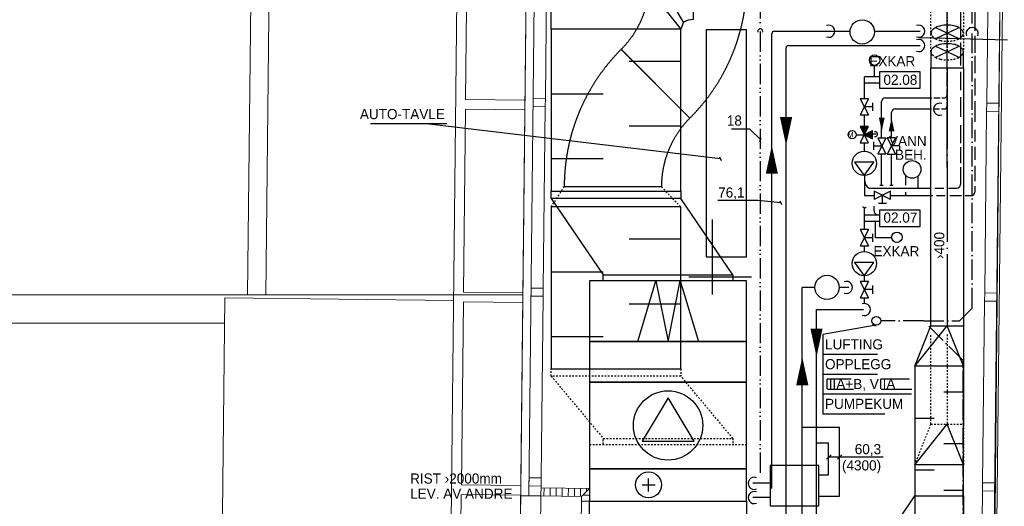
# Model space of a CAD drawing. Header units: millimetres. Extents: x 0 to 83727, y -867 to 61719.
# Tile 25 of 29: x 43952 to 56107, y 39876 to 45888. Entities that reach past the tile are written whole.
import ezdxf
from ezdxf.enums import TextEntityAlignment as Align

# ---------------------------------------------------------------- set-up
doc = ezdxf.new("R2010")
doc.units = ezdxf.units.MM
doc.header["$LTSCALE"] = 50
doc.header["$MEASUREMENT"] = 0
doc.header["$PDMODE"] = 1
for name, pattern in [('2V-CENT', [23, 20, -1.5, 0, -1.5]), ('V-GOMD', [0.8, 0.4, -0.4]), ('V-KU', [2, 1, 1]), ('V-SPV', [7, 5, -1, 0, -1]), ('V-V', [2, 1, 1]), ('V-VV', [8, 5, -1, 0, -1, 0, -1])]:
    doc.linetypes.add(name, pattern=pattern)
doc.layers.get('0').update_dxf_attribs({"linetype": 'CONTINUOUS'})
for name, color, linetype in [('20606A200D001$0$A12-HEL1', 1, 'CONTINUOUS'), ('20606A200D001$0$A23-HEL1', 1, 'CONTINUOUS'), ('20606A200D001$0$A23-HEL2', 1, 'CONTINUOUS'), ('20606A200D001$0$A23-HEL3', 1, 'CONTINUOUS'), ('20606A200D001$0$A23-HEL4', 1, 'CONTINUOUS'), ('20606A200D001$0$A24-HEL2', 1, 'CONTINUOUS'), ('20606A200D001$0$A24-SKR1', 1, 'CONTINUOUS'), ('20606A200D001$0$A26-HEL1', 1, 'CONTINUOUS'), ('20606A200D001$0$A26-HEL2', 1, 'CONTINUOUS'), ('20606A200D001$0$omriss', 1, 'CONTINUOUS'), ('V003', 7, 'CONTINUOUS'), ('V050', 1, 'CONTINUOUS'), ('V051', 1, 'CONTINUOUS'), ('V060-', 3, 'CONTINUOUS'), ('V061-', 1, 'CONTINUOUS'), ('V080-', 3, 'CONTINUOUS'), ('V081-', 1, 'CONTINUOUS'), ('V090-', 2, 'CONTINUOUS'), ('V091-', 1, 'CONTINUOUS'), ('V100-', 6, 'CONTINUOUS'), ('V101-', 1, 'CONTINUOUS'), ('V110-', 6, 'CONTINUOUS'), ('V111-', 1, 'CONTINUOUS')]:
    doc.layers.add(name, color=color, linetype=linetype)
doc.styles.add('FISO', font='fiso')
doc.styles.add('ISO', font='ISO')

# ---------------------------------------------------------------- blocks, each defined once
blk = doc.blocks.new('V400', base_point=(16229, 22597))
for p, q in [((16229, 22598), (16229, 22597)), ((16230, 22598), (16229, 22598)), ((16230, 22597), (16230, 22598)), ((16229, 22597), (16230, 22597))]:
    blk.add_line(p, q)
blk = doc.blocks.new('V404', base_point=(16232, 22594))
at = {"color": 1}
blk.add_line((16231.8, 22594), (16232.2, 22594), dxfattribs=at)
blk.add_circle((16232, 22594), 0.4, dxfattribs=at)
blk = doc.blocks.new('V405', base_point=(16234, 22594))
at = {"color": 1}
blk.add_line((16234, 22594.2), (16234, 22593.8), dxfattribs=at)
blk.add_blockref('V404', (16234, 22594), dxfattribs=at)
blk = doc.blocks.new('V407', base_point=(16228, 22591))
at = {"color": 1}
for p, q in [((16228.32, 22591), (16227.82, 22591.3)), ((16227.82, 22591.3), (16227.82, 22590.7)), ((16227.82, 22590.7), (16228.32, 22591))]:
    blk.add_line(p, q, dxfattribs=at)
blk.add_circle((16228, 22591), 0.4, dxfattribs=at)
blk = doc.blocks.new('V403', base_point=(16234, 22597))
at = {"color": 1}
for p, q in [((16233.5, 22597.5), (16234.5, 22597.2)), ((16234.5, 22597.2), (16233.5, 22597)), ((16233.5, 22597), (16234.5, 22596.8)), ((16234.5, 22596.8), (16233.5, 22596.5))]:
    blk.add_line(p, q, dxfattribs=at)
blk = doc.blocks.new('LD_P_A')
for p, q in [((1, 1), (0, 1)), ((0, 1), (0, 0)), ((1, 0), (1, 1)), ((0, 0), (1, 0))]:
    blk.add_line(p, q)
at = {"color": 1}
for p, q in [((0.2, 1), (0.2, 0.6)), ((0.6, 1), (0.6, 0.6)), ((0.4, 0), (0.4, 0.4)), ((0.8, 0), (0.8, 0.4))]:
    blk.add_line(p, q, dxfattribs=at)
blk = doc.blocks.new('KHDIMF_800X600X300')
at = {"color": 0, "linetype": 'ByBlock'}
for p, q in [((-150, -400), (-150, 400)), ((-150, 400), (150, 200)), ((150, 200), (150, -400)), ((150, -400), (-150, -400))]:
    blk.add_line(p, q, dxfattribs=at)
blk = doc.blocks.new('2HDIMF_800X600X300')
for p in [(-150, 0), (150, -100)]:
    blk.add_point(p)
at = {"color": 0, "linetype": 'ByBlock'}
blk.add_blockref('KHDIMF_800X600X300', (0, 0), dxfattribs=at)
at = {"style": 'FISO', "flags": 3}
blk.add_attdef('0', (0, 0), '', height=1, dxfattribs=at)
blk = doc.blocks.new('KRHDIMF_600X400X500')
at = {"color": 0, "linetype": 'ByBlock'}
for p, q in [((-250, -300), (-250, 300)), ((-250, 300), (250, 100)), ((250, 100), (250, -300)), ((250, -300), (-250, -300))]:
    blk.add_line(p, q, dxfattribs=at)
at = {"color": 1, "linetype": 'Continuous'}
for p in [(-250, 300), (-250, -300)]:
    blk.add_line(p, (250, -100), dxfattribs=at)
blk = doc.blocks.new('2RHDIMF_600X400X500')
for p in [(-250, 0), (250, -100)]:
    blk.add_point(p)
at = {"color": 0, "linetype": 'ByBlock'}
blk.add_blockref('KRHDIMF_600X400X500', (0, 0), dxfattribs=at)
at = {"style": 'FISO', "flags": 3}
blk.add_attdef('0', (0, 0), '', height=1, dxfattribs=at)
blk = doc.blocks.new('KVDIMF_1600X1200X500')
at = {"color": 0, "linetype": 'ByBlock'}
for p, q in [((-250, -800), (-250, 800)), ((-250, 800), (250, 800)), ((250, 800), (250, -400)), ((250, -400), (-250, -800))]:
    blk.add_line(p, q, dxfattribs=at)
blk = doc.blocks.new('2VDIMF_1600X1200X500')
for p in [(250, 200), (-250, 0)]:
    blk.add_point(p)
at = {"color": 0, "linetype": 'ByBlock'}
blk.add_blockref('KVDIMF_1600X1200X500', (0, 0), dxfattribs=at)
at = {"style": 'FISO', "flags": 3}
blk.add_attdef('0', (0, 0), '', height=1, dxfattribs=at)
blk = doc.blocks.new('KBOJ45_P', base_point=(16236.061, 22619.837))
at = {"color": 0, "linetype": 'ByBlock'}
for p, q in [((16236.147, 22620.63), (16236.854, 22619.923)), ((16235.44, 22619.337, 0.686), (16235.44, 22620.337, 0.686))]:
    blk.add_line(p, q, dxfattribs=at)
for radius in [1, 2]:
    blk.add_arc((16235.44, 22621.337, 0.686), radius, 270, 315, dxfattribs=at)
blk = doc.blocks.new('2BOJ45_P', base_point=(16236.061, 22619.837))
for p in [(16236.501, 22620.276), (16235.44, 22619.837)]:
    blk.add_point(p)
at = {"color": 0, "linetype": 'ByBlock'}
blk.add_blockref('KBOJ45_P', (16236.061, 22619.837), dxfattribs=at)
at = {"style": 'ISO', "flags": 3}
blk.add_attdef('0', (16236.061, 22619.837), '', height=1, dxfattribs=at)
blk = doc.blocks.new('CBOJ30_P', base_point=(16231.268, 22619))
at = {"color": 0, "linetype": 'ByBlock'}
blk.add_arc((16231, 22620), 1, 270, 300, dxfattribs=at)
blk = doc.blocks.new('KBOJ30_P', base_point=(16231.268, 22619))
at = {"color": 0, "linetype": 'ByBlock'}
for p, q in [((16231, 22619.5), (16231, 22618.5)), ((16231.25, 22619.567), (16231.75, 22618.701))]:
    blk.add_line(p, q, dxfattribs=at)
for radius in [0.5, 1.5]:
    blk.add_arc((16231, 22620), radius, 270, 300, dxfattribs=at)
blk = doc.blocks.new('3BOJ30_P', base_point=(16231.268, 22619))
for p in [(16231.5, 22619.134), (16231, 22619)]:
    blk.add_point(p)
at = {"color": 0, "linetype": 'ByBlock'}
blk.add_blockref('KBOJ30_P', (16231.268, 22619), dxfattribs=at)
at = {"color": 1, "linetype": '2V-CENT'}
blk.add_blockref('CBOJ30_P', (16231.268, 22619), dxfattribs=at)
at = {"style": 'ISO', "flags": 3}
blk.add_attdef('0', (16231.268, 22619), '', height=1, dxfattribs=at)
blk = doc.blocks.new('CBOJ30_N', base_point=(16234, 22603))
at = {"color": 0, "linetype": 'ByBlock'}
blk.add_line((16233.5, 22603), (16234, 22603), dxfattribs=at)
blk = doc.blocks.new('TLCG30', base_point=(8, 5))
at = {"color": 1, "linetype": 'V-GOMD'}
for p, q in [((7.833, 5.346), (8.167, 4.654)), ((7.833, 4.654), (8.167, 5.346))]:
    blk.add_line(p, q, dxfattribs=at)
blk = doc.blocks.new('VUN')
at = {"color": 0}
blk.add_circle((0, 0), 0.5, dxfattribs=at)
blk = doc.blocks.new('R44')
at = {"color": 0}
for p, q in [((3, 0), (-0.3, 2.4)), ((-0.3, 2.4), (-0.3, -2.4)), ((-0.3, -2.4), (3, 0))]:
    blk.add_line(p, q, dxfattribs=at)
blk.add_circle((0, 0), 3, dxfattribs=at)
for p in [(0, 3), (-3, 0), (3, 0), (0, -3)]:
    blk.add_point(p, dxfattribs=at)
blk = doc.blocks.new('R517')
at = {"color": 0}
for p, q in [((-2, 1), (2, -1)), ((-2, -1), (2, 1)), ((-2, 1), (-2, -1)), ((-1, 2), (1, 2)), ((0, 2), (0, 0)), ((2, -1), (2, 1))]:
    blk.add_line(p, q, dxfattribs=at)
blk = doc.blocks.new('R506')
at = {"color": 0}
for p, q in [((2, -1), (-2, 1)), ((2, 1), (-2, -1)), ((-2, 1), (-2, -1)), ((0, 0), (-1, -2)), ((0, 2), (0, 0)), ((0, 0), (1, -2)), ((1.5, -0.75), (1.5, 0.75)), ((2, -1), (2, 1)), ((-1, -2), (1, -2))]:
    blk.add_line(p, q, dxfattribs=at)
blk.add_circle((0, 3), 1, dxfattribs=at)
blk = doc.blocks.new('20606A200D001')
at = {"layer": '20606A200D001$0$A12-HEL1', "color": 7, "linetype": 'Continuous', "lineweight": 0}
for points in [[(64100, 42554), (45480, 42554)], [(60417, 42204), (29055, 42204)]]:
    blk.add_lwpolyline(points, dxfattribs=at)
at = {"layer": '20606A200D001$0$A23-HEL1', "color": 7, "linetype": 'Continuous', "lineweight": 0}
for points in [[(63298, 47348), (63038, 23430)], [(63417, 47227), (63393, 44967)], [(64126, 44959), (63393, 44967)], [(63391, 44847), (63367, 42587)], [(64125, 44839), (63391, 44847)], [(64101, 42579), (63367, 42587)], [(63365, 42467), (63341, 40207)], [(64099, 42459), (63365, 42467)], [(64075, 40199), (63341, 40207)], [(63339, 40087), (63315, 37827)], [(64073, 40079), (63339, 40087)], [(64301, 38069), (64323, 40069)]]:
    blk.add_lwpolyline(points, dxfattribs=at)
at = {"layer": '20606A200D001$0$A23-HEL2', "color": 7, "linetype": 'Continuous', "lineweight": 0}
for points in [[(64173, 40071), (64252, 47328)], [(69692, 18674), (70002, 47265)]]:
    blk.add_lwpolyline(points, dxfattribs=at)
at = {"layer": '20606A200D001$0$A23-HEL3', "color": 7, "linetype": 'Continuous', "lineweight": 0}
for points in [[(63842, 18674), (64183, 50129)], [(64377, 44981), (64401, 47226)], [(69722, 18674), (70032, 47265)], [(69826, 44922), (69851, 47167)], [(64351, 42636), (64376, 44881)], [(69801, 42577), (69825, 44822)], [(64326, 40292), (64350, 42536)], [(69775, 40232), (69800, 42477)], [(64323, 40069), (64324, 40192)], [(69750, 37887), (69774, 40132)], [(64323, 40069), (64073, 40072)]]:
    blk.add_lwpolyline(points, dxfattribs=at)
at = {"layer": '20606A200D001$0$A23-HEL4', "color": 7, "linetype": 'Continuous', "lineweight": 0}
for points in [[(64226, 44883), (64376, 44881), (64377, 44981), (64227, 44983)], [(69825, 44822), (69975, 44820), (69976, 44920), (69826, 44922)], [(64200, 42538), (64350, 42536), (64351, 42636), (64201, 42638)], [(69800, 42477), (69950, 42475), (69951, 42575), (69801, 42577)], [(64174, 40193), (64324, 40192), (64326, 40292), (64176, 40293)], [(69774, 40132), (69924, 40130), (69925, 40230), (69775, 40232)]]:
    blk.add_lwpolyline(points, close=True, dxfattribs=at)
at = {"layer": '20606A200D001$0$A24-HEL2', "color": 7, "linetype": 'Continuous', "lineweight": 0}
for points in [[(64324, 40169), (64924, 40163)], [(64869, 35070), (64924, 40163)], [(64323, 40069), (64823, 40064)], [(64769, 35071), (64823, 40064)]]:
    blk.add_lwpolyline(points, dxfattribs=at)
at = {"layer": '20606A200D001$0$A24-SKR1', "color": 7, "linetype": 'Continuous', "lineweight": 0}
for points in [[(64360, 40069), (64361, 40169)], [(64435, 40068), (64436, 40168)], [(64510, 40067), (64511, 40167)], [(64585, 40066), (64586, 40166)], [(64660, 40065), (64661, 40165)], [(64735, 40065), (64736, 40165)], [(64810, 40064), (64811, 40164)], [(64823, 40064), (64924, 40163)], [(64885, 40124), (64886, 40163)], [(64914, 40153), (64924, 40153)], [(64822, 40004), (64922, 40003)], [(64839, 40079), (64923, 40078)]]:
    blk.add_lwpolyline(points, dxfattribs=at)
at = {"layer": '20606A200D001$0$A26-HEL1', "color": 7, "linetype": 'Continuous', "lineweight": 0}
for points in [[(60925, 42551), (60975, 47138)], [(60700, 42554), (60748, 46916)]]:
    blk.add_lwpolyline(points, dxfattribs=at)
at = {"layer": '20606A200D001$0$A26-HEL2', "color": 7, "linetype": 'Continuous', "lineweight": 0}
for points in [[(60421, 42516), (60268, 28469)], [(60421, 42516), (63245, 42485)]]:
    blk.add_lwpolyline(points, dxfattribs=at)
at = {"layer": '20606A200D001$0$omriss', "color": 7, "linetype": 'Continuous', "lineweight": 0}
blk.add_lwpolyline([(63868, 21034), (55205, 21034), (55205, 12324), (32179, 12324), (32179, 13844), (35975, 13844), (35945, 21334), (63868, 21334), (64183, 50129), (72597, 50024), (72563, 47188), (70002, 47265), (69727, 18635), (63842, 18674)], close=True, dxfattribs=at)

msp = doc.modelspace()

# ---------------------------------------------------------------- linework, layer by layer
at = {"layer": 'V003'}
for p, q in [((49226.34, 44599.31), (48283.86, 44599.31)), ((52605.03, 44167.94), (48969.15, 44599.31)), ((52614.64, 44144.86), (52595.42, 44191.02))]:
    msp.add_line(p, q, dxfattribs=at)
msp.add_lwpolyline([(52424.54, 42960.2), (52924.54, 42960.2), (52924.54, 45761.14), (52424.54, 45761.14)], close=True, dxfattribs=at)
at = {"layer": 'V060-', "linetype": 'V-GOMD'}
for p, q in [((55202, 45491.51), (55202, 48762.66)), ((55602, 46416.67), (55602, 45491.51)), ((50514, 43574.44), (50674.58, 43824.42, 823.75)), ((51874.58, 43824.42, 823.75), (52114, 43574.44)), ((55202.06, 40890.23), (55202.06, 41998.33)), ((50514, 41483.91), (50514, 41574.44)), ((52114, 41574.44), (52114, 41483.91)), ((50514, 41483.91), (51156.43, 40715.19)), ((52114, 41483.91), (50514, 41483.91)), ((52756.43, 40715.19), (52114, 41483.91)), ((50986.43, 40640.33), (52926.43, 40640.33)), ((51156.43, 40715.19), (52756.43, 40715.19)), ((51156.43, 40642.58), (51156.43, 40715.19)), ((52756.43, 40715.19), (52756.43, 40642.58))]:
    msp.add_line(p, q, dxfattribs=at)
at = {"layer": 'V060-', "color": 1, "linetype": 'V-GOMD'}
for p, q in [((55402, 48762.66), (55402, 45491.51)), ((55402.06, 41998.33), (55402.06, 40890.23))]:
    msp.add_line(p, q, dxfattribs=at)
at = {"layer": 'V060-'}
for p, q in [((52145.68, 45855.51), (52114, 45771.14)), ((52114, 43680.61), (50514, 43680.61)), ((50514, 43680.61), (51156.43, 42735.19)), ((52756.43, 42735.19), (52114, 43680.61)), ((52504.16, 42497.62), (52504.16, 43418.32)), ((51156.43, 42735.19), (52756.43, 42735.19)), ((52211.54, 42709.72), (52984.58, 42709.72)), ((52504.16, 42492.62), (52504.16, 42497.62))]:
    msp.add_line(p, q, dxfattribs=at)
at = {"layer": 'V060-', "linetype": 'ByBlock'}
for p, q in [((55202, 45491.51), (55202, 45291.51)), ((55602, 45291.51), (55602, 45491.51)), ((55202, 45291.51), (55602, 45291.51))]:
    msp.add_line(p, q, dxfattribs=at)
at = {"layer": 'V060-', "linetype": 'Continuous'}
for p, q in [((55202, 43808.07), (55202, 45291.78)), ((55602, 45291.78), (55602, 42106)), ((50514, 43680.61), (50514, 43771.14)), ((52114, 43771.14), (52114, 43680.61)), ((55202, 42106), (55202, 43805.33)), ((51156.43, 42662.58), (51156.43, 42735.19)), ((52756.43, 42735.19), (52756.43, 42662.58)), ((55602.06, 41998.33), (55602.06, 40890.23))]:
    msp.add_line(p, q, dxfattribs=at)
at = {"layer": 'V060-', "color": 1, "linetype": '2V-CENT'}
msp.add_line((55402, 45291.78), (55402, 42106), dxfattribs=at)
at = {"layer": 'V060-', "linetype": 'ByBlock'}
for points in [[(55602, 45721.73, 0.17470452), (55589.79, 45755.6, 0.10420294), (55543.42, 45792.44, 0.0649481), (55482.89, 45813.44, 0.0510993), (55402, 45821.73, 0.0510993), (55321.11, 45813.44, 0.0649481), (55260.58, 45792.44, 0.10420294), (55214.21, 45755.6, 0.17470452), (55202, 45721.73, 0.17470452)], [(55602, 45491.51, 0.17470452), (55589.79, 45525.38, 0.10420294), (55543.42, 45562.22, 0.0649481), (55482.89, 45583.22, 0.0510993), (55402, 45591.51, 0.0510993), (55321.11, 45583.22, 0.0649481), (55260.58, 45562.22, 0.10420294), (55214.21, 45525.38, 0.17470452), (55202, 45491.51, 0.17470452)]]:
    msp.add_lwpolyline(points, format="xyb", dxfattribs=at)
at = {"layer": 'V060-', "linetype": 'V-GOMD'}
for points in [[(55202, 45721.73, 0.17470452), (55214.21, 45687.85, 0.10420294), (55260.58, 45651.02, 0.0649481), (55321.11, 45630.01, 0.0510993), (55402, 45621.73, 0.0510993), (55482.89, 45630.01, 0.0649481), (55543.42, 45651.02, 0.10420294), (55592.44, 45689.95, 0.20244401), (55602, 45721.73, 0.17470452)], [(55202, 45491.51, 0.17470452), (55214.21, 45457.63, 0.10420294), (55260.58, 45420.8, 0.0649481), (55321.11, 45399.8, 0.0510993), (55402, 45391.51, 0.0510993), (55482.89, 45399.8, 0.0649481), (55543.42, 45420.8, 0.10420294), (55592.44, 45459.74, 0.20244401), (55602, 45491.51, 0.17470452)]]:
    msp.add_lwpolyline(points, format="xyb", dxfattribs=at)
at = {"layer": 'V060-', "const_width": 6.36}
for points in [[(53607.14, 40853.16, 1), (53614.5, 40853.16, 1)], [(53785.14, 40658.31, 1), (53792.5, 40658.31, 1)]]:
    msp.add_lwpolyline(points, format="xyb", close=True, dxfattribs=at)
at = {"layer": 'V060-'}
msp.add_lwpolyline([(53216.53, 39880.29), (53816.53, 39880.29), (53816.53, 40380.29), (53216.53, 40380.29)], close=True, dxfattribs=at)
at = {"layer": 'V061-'}
msp.add_line((56145.03, 45633.08), (55078.43, 45663.72), dxfattribs=at)
at = {"layer": 'V080-', "linetype": 'V-VV'}
for p, q in [((53094.58, 46954.4), (53094.58, 45793.44)), ((53094.58, 45742.04), (53094.58, 40280.67))]:
    msp.add_line(p, q, dxfattribs=at)
at = {"layer": 'V080-', "color": 1}
for centre, start, end in [((53094.58, 45744.25), 343.472987, 556.527013), ((54513.51, 44474.4), 253.472987, 466.527013)]:
    msp.add_arc(centre, 30, start, end, dxfattribs=at)
at = {"layer": 'V081-'}
for p, q in [((52966.34, 44536.4), (52737.84, 44536.4)), ((53097.14, 44405.66), (52966.34, 44536.4)), ((53090.68, 44381.51), (53103.6, 44429.81))]:
    msp.add_line(p, q, dxfattribs=at)
at = {"layer": 'V090-', "linetype": 'V-SPV'}
for p, q in [((55710.11, 45841.7), (55710.11, 46167.22)), ((55710.11, 42323.62), (55710.11, 45716.5)), ((55554.05, 42167.56), (55710.11, 42323.62)), ((55110.13, 42167.56), (54581.83, 42167.56)), ((55601.02, 41676.67), (55110.13, 42167.56)), ((55110.13, 42167.56), (55554.05, 42167.56)), ((55601.02, 34994.02), (55601.02, 41676.67))]:
    msp.add_line(p, q, dxfattribs=at)
at = {"layer": 'V090-', "color": 1}
msp.add_arc((55710.11, 45716.5), 75, 338.054367, 561.945633, dxfattribs=at)
at = {"layer": 'V091-'}
for p, q in [((54499.27, 42108.4), (53868.82, 41999.67)), ((54523.65, 42102.84), (54474.9, 42113.95)), ((53868.82, 41999.67), (53868.82, 41019.67)), ((53868.82, 41754.67), (54543.55, 41754.67)), ((53868.82, 41509.67), (54543.55, 41509.67)), ((53920.01, 41450.2), (54218.56, 41450.2)), ((54584.86, 41450.2), (54938.6, 41450.2)), ((53868.82, 41264.67), (54960.56, 41264.67)), ((53922.52, 41324.82), (54243.65, 41324.82)), ((54587.36, 41324.82), (54963.69, 41324.82)), ((53868.82, 41019.67), (54632.8, 41019.67))]:
    msp.add_line(p, q, dxfattribs=at)
at = {"layer": 'V100-', "linetype": 'V-V'}
for p, q in [((53237.38, 40095.29), (53237.38, 45714.85)), ((53267.38, 45744.85), (54202.99, 45744.85)), ((54505.27, 45744.85), (55067, 45744.85)), ((53413, 37937.54), (53413, 45539.24)), ((53443, 45569.24), (55067, 45569.24)), ((54593.04, 44428.19), (54593.04, 44877.6)), ((54638.04, 44922.6), (55211.08, 44922.6)), ((55235.25, 44922.6), (55314.59, 44922.6)), ((55334.99, 44922.6), (55371.89, 44922.6)), ((54716.47, 44428.19), (54716.47, 44741.37)), ((54761.47, 44786.37), (55209.56, 44786.37)), ((55228.45, 44786.37), (55308.54, 44786.37)), ((55331.97, 44786.37), (55372.34, 44786.37)), ((54593.04, 43845.83), (54593.04, 44227.77)), ((54716.47, 43845.83), (54716.47, 44227.77)), ((53216.53, 40160.02), (53004.27, 40160.02)), ((53216.53, 39984.41), (53004.27, 39984.41))]:
    msp.add_line(p, q, dxfattribs=at)
at = {"layer": 'V100-'}
for points in [[(53413, 44333.62, 0, 150, 0), (53413, 44683.67, 150, 150, 0)], [(54594.28, 44511.07, 0, 71.07, 0), (54594.28, 44676.91, 150, 150, 0)], [(54715.31, 44674.22, 0, 71.07, 0), (54715.31, 44508.38, 150, 150, 0)], [(53237.38, 44333.62, 0, 150, 0), (53237.38, 43983.57, 150, 150, 0)], [(53788.82, 41721.91, 0, 150, 0), (53788.82, 42071.96, 150, 150, 0)], [(53613.21, 41721.91, 0, 150, 0), (53613.21, 41371.87, 150, 150, 0)]]:
    msp.add_lwpolyline(points, format="xyseb", dxfattribs=at)
at = {"layer": 'V100-', "color": 1}
msp.add_circle((54353.02, 45736.92), 150, dxfattribs=at)
at = {"layer": 'V100-', "linetype": 'V-V'}
for centre, radius, start, end in [((53267.38, 45714.85), 30, 90, 180), ((53443, 45539.24), 30, 90, 180), ((54638.04, 44877.6), 45, 90, 180), ((55369.08, 44950.57), 28.11, 275.733857, 356.490357), ((54761.47, 44741.37), 45, 90, 180), ((55372.4, 44811.16), 24.8, 269.869367, 355.85514)]:
    msp.add_arc(centre, radius, start, end, dxfattribs=at)
at = {"layer": 'V100-', "color": 1}
for centre, start, end in [((53940.43, 45745.34), 248.054367, 471.945633), ((55051.01, 45745.34), 248.054367, 471.945633), ((55051.01, 45569.17), 248.054367, 471.945633), ((55309.13, 44781.9), 68.054367, 291.945633), ((53020.26, 40160.09), 68.054367, 291.945633), ((53020.26, 39983.92), 68.054367, 291.945633)]:
    msp.add_arc(centre, 75, start, end, dxfattribs=at)
at = {"layer": 'V101-'}
for p, q in [((53968.38, 40511.34), (53912.65, 40459.35)), ((54611.29, 40481.23), (53937.12, 40481.23)), ((54102.99, 40511.34), (54047.26, 40459.35))]:
    msp.add_line(p, q, dxfattribs=at)
at = {"layer": 'V110-', "linetype": 'V-V'}
for p, q in [((55396.94, 47177.52), (55396.94, 45648.55)), ((55564.53, 45998.6), (55564.53, 45644.85)), ((55743.74, 45987.51), (55743.74, 45750.79)), ((55396.94, 45634.89), (55396.94, 45535.41)), ((55564.53, 45604.66), (55564.53, 45323.27)), ((55743.74, 45689.7), (55743.74, 45478.9)), ((55396.94, 45523.94), (55396.94, 45428.65)), ((55396.94, 45400.54), (55396.94, 45260.79)), ((55743.74, 45442.65), (55743.74, 45225.14)), ((55396.94, 45240.01), (55396.94, 45056.5)), ((55564.53, 45242.87), (55564.53, 45017.76)), ((55743.74, 45161.69), (55743.74, 44953.24)), ((55396.94, 45033.85), (55396.94, 44890.35)), ((55396.94, 44867.69), (55396.94, 44062.29)), ((55564.53, 44929.32), (55564.53, 44688.13)), ((55743.74, 44880.74), (55743.74, 44626.97)), ((55564.53, 44583.61), (55564.53, 44364.22)), ((55743.74, 44527.28), (55743.74, 44382.27)), ((55564.53, 44312.02), (55564.53, 44116.96)), ((55743.74, 44318.83), (55743.74, 44155.69)), ((55564.53, 44067.51), (55564.53, 43910.91)), ((55743.74, 44083.19), (55743.74, 43892.86)), ((55564.53, 43904.23), (55564.53, 43850.03)), ((55743.74, 43829.42), (55743.74, 43759.03))]:
    msp.add_line(p, q, dxfattribs=at)
at = {"layer": 'V110-', "linetype": 'V-KU'}
for p, q in [((54505.27, 45181.68), (54505.27, 45322.68)), ((54379.35, 44910.51), (54379.35, 45181.71)), ((54565.84, 45182.6), (54379.51, 45182.6)), ((54565.84, 45102.78), (54379.51, 45102.78)), ((54379.35, 44567.34), (54379.35, 44709.32)), ((54379.35, 44263.74), (54379.35, 44367.69)), ((54525.03, 44472.06), (54379.51, 44472.06)), ((54378.39, 44367.07), (54378.39, 44290.47)), ((54381.53, 43973.27), (54381.53, 43714.03)), ((54888.08, 43961.87), (54888.08, 43843.5)), ((55041.33, 43959.55), (55041.33, 43806.36)), ((54438.14, 43805.03), (55203.92, 43805.03)), ((55250.65, 43805.03), (55360.59, 43805.03)), ((55418.3, 43805.03), (55519.53, 43805.03)), ((54381.53, 43714.03), (54501.71, 43714.03)), ((54702.34, 43714.03), (55224.32, 43714.03)), ((54888.08, 43757.62), (54888.08, 43713.52)), ((55269.65, 43714.03), (55378.45, 43714.03)), ((55432.86, 43714.03), (55577.93, 43714.03)), ((55623.26, 43714.03), (55698.74, 43714.03)), ((54379.35, 43294.18), (54379.35, 43565.39)), ((54499.8, 43525.42), (54499.8, 43585.26)), ((54565.84, 43473.04), (54379.51, 43473.04)), ((54565.84, 43393.22), (54379.51, 43393.22)), ((54515.34, 43193.61), (54515.34, 43393.22)), ((54719.09, 43193.61), (54515.34, 43193.61)), ((54379.35, 43029.61), (54379.35, 43092.99)), ((54379.35, 42653.81), (54379.35, 42733.11)), ((53610.82, 35031.38), (53610.82, 42580.44)), ((53771.53, 42580.44), (53610.82, 42580.44)), ((54187.63, 42580.44), (54067.29, 42580.44)), ((54379.35, 42381.66), (54379.35, 42451.73)), ((53788.82, 35914.46), (53788.82, 42306.67)), ((53788.82, 42306.67), (54367.98, 42306.67)), ((53610.82, 40853.16), (54071.73, 40853.16)), ((54071.73, 40000.02), (54071.73, 40853.16)), ((53788.82, 40658.31), (53937.12, 40658.31)), ((53937.12, 40263.33), (53937.12, 40658.31)), ((53815.16, 40263.33), (53937.12, 40263.33)), ((53815.16, 40000.02), (54071.73, 40000.02))]:
    msp.add_line(p, q, dxfattribs=at)
at = {"layer": 'V110-', "color": 1}
for p, q in [((54762.37, 44428.19), (54662.37, 44228.19)), ((54662.37, 44428.19), (54762.37, 44228.19)), ((54762.37, 44428.19), (54662.37, 44428.19)), ((54812.37, 44328.19), (54712.37, 44328.19)), ((54812.37, 44328.19), (54812.37, 44278.19)), ((54662.37, 44228.19), (54762.37, 44228.19)), ((54569.55, 43843.4), (54613.49, 43843.4)), ((54693.15, 43843.4), (54737.09, 43843.4))]:
    msp.add_line(p, q, dxfattribs=at)
for points in [[(54567.33, 45043.22), (55067.33, 45043.22), (55067.33, 45243.22), (54567.33, 45243.22)], [(54567.33, 43333.66), (55067.33, 43333.66), (55067.33, 43533.66), (54567.33, 43533.66)]]:
    msp.add_lwpolyline(points, close=True, dxfattribs=at)
at = {"layer": 'V110-', "color": 1, "linetype": 'V-KU', "const_width": 9.75}
for points in [[(55038.53, 43804.55, 1), (55048.78, 43804.55, 1)], [(54882.95, 43714.03, 1), (54893.2, 43714.03, 1)]]:
    msp.add_lwpolyline(points, format="xyb", close=True, dxfattribs=at)
at = {"layer": 'V110-', "color": 1}
for centre, radius in [((54506.08, 45387.99), 64.67), ((54969.35, 44038.46), 109.09), ((54781.24, 43200.12), 64.67)]:
    msp.add_circle(centre, radius, dxfattribs=at)
at = {"layer": 'V110-', "linetype": 'V-KU'}
for centre, radius, start, end in [((54498, 43904.96), 116.49, 177.349174, 239.07839), ((54547.7, 43525.03), 47.9, 179.535488, 294.447788)]:
    msp.add_arc(centre, radius, start, end, dxfattribs=at)
at = {"layer": 'V110-'}
for centre in [(55519.53, 43850.03), (55698.74, 43759.03)]:
    msp.add_arc(centre, 45, 270, 360, dxfattribs=at)
at = {"layer": 'V110-', "color": 1}
for centre, radius, start, end in [((54361.54, 43553.19), 19.12, 50.473275, 100.528029), ((54385.13, 43587.18), 22.38, 231.169954, 322.204744), ((54158.92, 42580.44), 75, 248.054367, 471.945633), ((54379.44, 42306.67), 75, 248.054367, 471.945633)]:
    msp.add_arc(centre, radius, start, end, dxfattribs=at)
at = {"layer": 'V110-'}
for points in [[(54328.39, 44567.07), (54378.39, 44467.07), (54428.39, 44567.07)], [(54478.39, 44517.07), (54378.39, 44467.07), (54478.39, 44417.07)]]:
    msp.add_solid(points, dxfattribs=at)
at = {"layer": 'V111-'}
for p, q in [((53065.85, 43655.14), (52568.73, 43655.14)), ((53350.21, 43624.17), (53065.85, 43655.14)), ((53359.43, 43600.93), (53340.99, 43647.41))]:
    msp.add_line(p, q, dxfattribs=at)

# ---------------------------------------------------------------- block references
at = {"layer": 'V050', "rotation": 90}
for name, p, xscale, yscale, zscale in [('LD_P_A', (52114, 43771.14), 2000, 1600, 2000), ('V400', (52926.43, 41910.33), 750, 1940, 750), ('V403', (51956.43, 42285.33), 750, 750, 750), ('V400', (52926.43, 41410.33), 500, 1940, 500), ('LD_P_A', (55602.06, 40006.14), 1600, 600, 1600), ('V400', (52926.43, 40340.33), 1070, 1940, 1070), ('V407', (51956.43, 40875.33), 1070, 1070, 1070), ('V400', (52926.43, 39940.33), 400, 1940, 400), ('V405', (51715.52, 40140.33), 400, 400, 400), ('V400', (52926.43, 39940.33), -300, 1940, 300)]:
    msp.add_blockref(name, p, dxfattribs=dict(at, xscale=xscale, yscale=yscale, zscale=zscale))
at = {"layer": 'V050', "linetype": 'V-GOMD', "rotation": 90}
for p, xscale, yscale, zscale in [((52114, 41574.44), 2000, 1600, 2000), ((55602.06, 38790.23), 1600, 600, 1600)]:
    msp.add_blockref('LD_P_A', p, dxfattribs=dict(at, xscale=xscale, yscale=yscale, zscale=zscale))
at = {"layer": 'V060-'}
msp.add_blockref('20606A200D001', (-13935.71, -65), dxfattribs=at)
at = {"layer": 'V060-', "linetype": 'V-GOMD', "xscale": 1200, "yscale": 1200, "zscale": 1200}
for p, rotation in [((52329, 45624.42), 44.99999999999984), ((51274.58, 44570), 224.9999999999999)]:
    msp.add_blockref('2BOJ45_P', p, dxfattribs=dict(at, rotation=rotation))
at = {"layer": 'V060-', "linetype": 'Continuous', "xscale": 500, "yscale": 500, "zscale": 500, "rotation": 180}
msp.add_blockref('3BOJ30_P', (52136.71, 46139), dxfattribs=at)
at = {"layer": 'V060-', "linetype": 'Continuous', "rotation": 90}
for name, p in [('2VDIMF_1600X1200X500', (51314, 46021.14)), ('2RHDIMF_600X400X500', (55302.06, 41856.14)), ('2HDIMF_800X600X300', (55202.06, 39856.14))]:
    msp.add_blockref(name, p, dxfattribs=at)
at = {"layer": 'V060-', "xscale": 400, "yscale": 400, "zscale": 400, "rotation": 90}
for p in [(55402, 45721.73), (55402, 45491.51)]:
    msp.add_blockref('TLCG30', p, dxfattribs=at)
at = {"layer": 'V060-', "color": 1, "linetype": '2V-CENT', "xscale": 400, "yscale": 400, "zscale": 400, "rotation": 90}
msp.add_blockref('CBOJ30_N', (55402, 45491.51), dxfattribs=at)
at = {"layer": 'V060-', "linetype": 'V-GOMD', "rotation": 90}
msp.add_blockref('2RHDIMF_600X400X500', (55302.06, 40640.23), dxfattribs=at)
at = {"layer": 'V090-', "color": 1, "xscale": 110, "yscale": 110, "zscale": 110}
msp.add_blockref('VUN', (54526.83, 42167.56), dxfattribs=at)
at = {"layer": 'V110-', "color": 1, "yscale": 50, "zscale": 50}
for name, p, xscale, rotation in [('R517', (54379.35, 44810.51), 50, 269.9999999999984), ('R506', (54378.39, 44467.07), 50, 90), ('R517', (54594.27, 44328.19), -50, 90.00000000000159), ('R44', (54378.35, 44112.6), 50, 270), ('R517', (54602.2, 43718.09), 50, 179.9999999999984), ('R517', (54379.35, 43194.18), 50, 269.9999999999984), ('R44', (54378.35, 42874.89), 50, 270), ('R517', (54379.35, 42552.92), 50, 269.9999999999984)]:
    msp.add_blockref(name, p, dxfattribs=dict(at, xscale=xscale, rotation=rotation))
at = {"layer": 'V110-', "color": 1, "xscale": 300, "yscale": 300, "zscale": 300}
msp.add_blockref('VUN', (53918.62, 42580.44), dxfattribs=at)

# ---------------------------------------------------------------- texts
at = {"layer": 'V003', "color": 1, "style": 'FISO'}
msp.add_text('AUTO-TAVLE', height=125, dxfattribs=at).set_placement((49201.34, 44659.31), align=Align.RIGHT)
at = {"layer": 'V051', "color": 1, "style": 'FISO'}
for s, p in [('RIST ›2000mm', (48771.87, 40157.11)), ('LEV. AV ANDRE', (48771.87, 39969.61))]:
    msp.add_text(s, height=125, dxfattribs=at).set_placement(p)
at = {"layer": 'V061-', "color": 1, "style": 'FISO'}
msp.add_text('›400', height=125, rotation=90, dxfattribs=at).set_placement((55366.4, 42930.95))
at = {"layer": 'V081-', "color": 1, "style": 'FISO'}
for s, height, p in [('EXKAR', 125, (55007.5, 45312.52)), ('02.08', 125, (55033.72, 45082.93)), ('18', 125, (52867.41, 44579.35)), ('M', 62.5, (54245.65, 44436.65)), ('VANN', 125, (55148.56, 44325.93)), ('BEH.', 125, (55148.56, 44156.5)), ('02.07', 125, (55033.72, 43380.82)), ('EXKAR', 125, (55057.88, 42965.82))]:
    msp.add_text(s, height=height, dxfattribs=at).set_placement(p, align=Align.RIGHT)
at = {"layer": 'V091-', "color": 1, "style": 'FISO'}
for s, p in [('LUFTING', (53893.82, 41814.67)), ('OPPLEGG', (53893.82, 41569.67)), ('IIIA+B, VIIA', (53893.82, 41324.67)), ('PUMPEKUM', (53893.82, 41079.67))]:
    msp.add_text(s, height=125, dxfattribs=at).set_placement(p)
at = {"layer": 'V101-', "color": 1, "style": 'FISO'}
for s, p in [('60,3', (54586.29, 40519.83)), ('(4300)', (54586.29, 40319.27))]:
    msp.add_text(s, height=125, dxfattribs=at).set_placement(p, align=Align.RIGHT)
at = {"layer": 'V111-', "color": 1, "style": 'FISO'}
msp.add_text('76,1', height=125, dxfattribs=at).set_placement((52900.22, 43690.37), align=Align.RIGHT)

doc.saveas('drawing.dxf')
